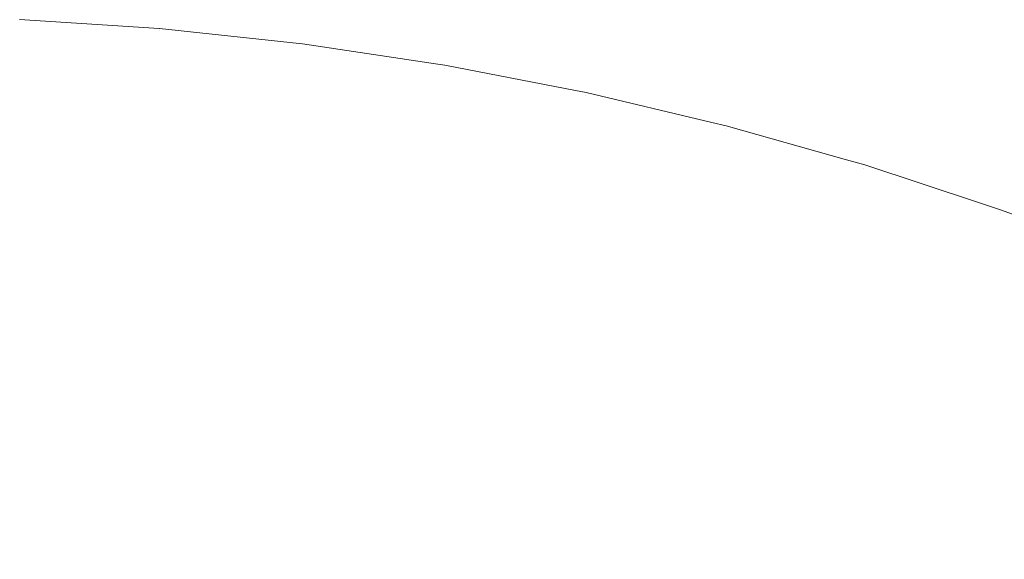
# Model space of a CAD drawing. Header units: centimetres. Extents: x -25.9 to 27.4, y -28.2 to -26.4.
# Tile 197 of 199: x 27.2758 to 27.3048, y -26.376 to -26.3601. Entities that reach past the tile are written whole.
import ezdxf

# ---------------------------------------------------------------- set-up
doc = ezdxf.new("R2010")
doc.units = ezdxf.units.CM
doc.header["$LTSCALE"] = 2.54
doc.layers.add('Lucido design-1', color=7, linetype='Continuous')

# ---------------------------------------------------------------- blocks, each defined once
blk = doc.blocks.new('Gruppo-4-1')
at = {"color": 7, "linetype": 'Continuous', "lineweight": 9}
for points, invisible_edges in [([(27.275672, -26.360351, 540.427254), (27.279897, -26.36062, 540.427254), (27.279915, -26.360407, 540.423108), (27.275681, -26.360137, 540.423108)], 15), ([(27.275798, -26.360097, 539.820033), (27.279919, -26.36036, 539.820033), (27.279911, -26.360455, 539.815674), (27.275679, -26.360185, 539.815674)], 14), ([(27.275681, -26.360137, 540.423108), (27.279915, -26.360407, 540.423108), (27.279919, -26.36036, 540.420033), (27.275798, -26.360097, 540.420033)], 11), ([(27.279919, -26.36036, 539.820033), (27.275798, -26.360097, 539.820033), (27.275798, -26.360097, 540.420033), (27.279919, -26.36036, 540.420033)], 10), ([(27.275667, -26.360451, 539.811541), (27.279889, -26.36072, 539.811541), (27.279852, -26.361155, 539.807427), (27.275649, -26.360887, 539.807427)], 15), ([(27.275655, -26.360737, 540.43139), (27.279864, -26.361005, 540.43139), (27.279897, -26.36062, 540.427254), (27.275672, -26.360351, 540.427254)], 15), ([(27.275679, -26.360185, 539.815674), (27.279911, -26.360455, 539.815674), (27.279889, -26.36072, 539.811541), (27.275667, -26.360451, 539.811541)], 15), ([(27.279911, -26.360455, 539.815674), (27.284128, -26.360904, 539.815674), (27.284094, -26.361168, 539.811541), (27.279889, -26.36072, 539.811541)], 15), ([(27.279897, -26.36062, 540.427254), (27.284107, -26.361069, 540.427254), (27.284134, -26.360857, 540.423108), (27.279915, -26.360407, 540.423108)], 15), ([(27.284128, -26.360904, 539.815674), (27.279911, -26.360455, 539.815674), (27.279919, -26.36036, 539.820033), (27.279931, -26.360362, 539.820033)], 11), ([(27.279931, -26.360362, 540.420033), (27.279919, -26.36036, 540.420033), (27.279915, -26.360407, 540.423108)], 10), ([(27.279915, -26.360407, 540.423108), (27.284134, -26.360857, 540.423108), (27.284045, -26.3608, 540.420033), (27.279931, -26.360362, 540.420033)], 11), ([(27.279919, -26.36036, 540.420033), (27.279931, -26.360362, 540.420033), (27.279931, -26.360362, 539.820033), (27.279919, -26.36036, 539.820033)], 10), ([(27.279931, -26.360362, 539.820033), (27.279931, -26.360362, 540.420033), (27.284045, -26.3608, 540.420033), (27.284045, -26.3608, 539.820033)], 5), ([(27.279931, -26.360362, 539.820033), (27.284045, -26.3608, 539.820033), (27.28414, -26.36081, 539.820033), (27.284128, -26.360904, 539.815674)], 12), ([(27.275632, -26.361294, 540.435511), (27.279817, -26.361561, 540.435511), (27.279864, -26.361005, 540.43139), (27.275655, -26.360737, 540.43139)], 15), ([(27.279889, -26.36072, 539.811541), (27.284094, -26.361168, 539.811541), (27.284039, -26.361601, 539.807427), (27.279852, -26.361155, 539.807427)], 15), ([(27.279864, -26.361005, 540.43139), (27.284058, -26.361452, 540.43139), (27.284107, -26.361069, 540.427254), (27.279897, -26.36062, 540.427254)], 15), ([(27.275649, -26.360887, 539.807427), (27.279852, -26.361155, 539.807427), (27.2798, -26.361759, 539.803337), (27.275623, -26.361492, 539.803337)], 15), ([(27.279817, -26.361561, 540.435511), (27.283987, -26.362005, 540.435511), (27.284058, -26.361452, 540.43139), (27.279864, -26.361005, 540.43139)], 15), ([(27.284134, -26.360857, 540.423108), (27.28414, -26.36081, 540.420033), (27.284045, -26.3608, 540.420033)], 9), ([(27.28414, -26.36081, 539.820033), (27.284045, -26.3608, 539.820033), (27.284045, -26.3608, 540.420033), (27.28414, -26.36081, 540.420033)], 10), ([(27.284128, -26.360904, 539.815674), (27.288323, -26.361532, 539.815674), (27.288278, -26.361794, 539.811541), (27.284094, -26.361168, 539.811541)], 15), ([(27.284107, -26.361069, 540.427254), (27.288295, -26.361696, 540.427254), (27.288331, -26.361485, 540.423108), (27.284134, -26.360857, 540.423108)], 15), ([(27.288323, -26.361532, 539.815674), (27.284128, -26.360904, 539.815674), (27.28414, -26.36081, 539.820033), (27.288134, -26.361408, 539.820033)], 11), ([(27.288134, -26.361408, 540.420033), (27.28414, -26.36081, 540.420033), (27.284134, -26.360857, 540.423108), (27.288331, -26.361485, 540.423108)], 14), ([(27.28414, -26.36081, 540.420033), (27.288134, -26.361408, 540.420033), (27.288134, -26.361408, 539.820033), (27.28414, -26.36081, 539.820033)], 10), ([(27.275601, -26.362023, 540.439608), (27.279755, -26.362288, 540.439608), (27.279817, -26.361561, 540.435511), (27.275632, -26.361294, 540.435511)], 15), ([(27.279852, -26.361155, 539.807427), (27.284039, -26.361601, 539.807427), (27.283962, -26.362202, 539.803337), (27.2798, -26.361759, 539.803337)], 15), ([(27.284094, -26.361168, 539.811541), (27.288278, -26.361794, 539.811541), (27.288204, -26.362225, 539.807427), (27.284039, -26.361601, 539.807427)], 15), ([(27.284058, -26.361452, 540.43139), (27.288229, -26.362076, 540.43139), (27.288295, -26.361696, 540.427254), (27.284107, -26.361069, 540.427254)], 15), ([(27.275623, -26.361492, 539.803337), (27.2798, -26.361759, 539.803337), (27.279735, -26.36253, 539.79928), (27.27559, -26.362265, 539.79928)], 15), ([(27.279755, -26.362288, 540.439608), (27.283895, -26.362729, 540.439608), (27.283987, -26.362005, 540.435511), (27.279817, -26.361561, 540.435511)], 15), ([(27.284039, -26.361601, 539.807427), (27.288204, -26.362225, 539.807427), (27.288101, -26.362822, 539.803337), (27.283962, -26.362202, 539.803337)], 15), ([(27.283987, -26.362005, 540.435511), (27.288135, -26.362626, 540.435511), (27.288229, -26.362076, 540.43139), (27.284058, -26.361452, 540.43139)], 15), ([(27.288331, -26.361485, 540.423108), (27.288339, -26.361438, 540.420033), (27.288134, -26.361408, 540.420033)], 9), ([(27.288339, -26.361438, 539.820033), (27.288134, -26.361408, 539.820033), (27.288134, -26.361408, 540.420033), (27.288339, -26.361438, 540.420033)], 10), ([(27.288134, -26.361408, 539.820033), (27.288339, -26.361438, 539.820033), (27.288323, -26.361532, 539.815674)], 10), ([(27.288323, -26.361532, 539.815674), (27.292486, -26.362337, 539.815674), (27.29243, -26.362598, 539.811541), (27.288278, -26.361794, 539.811541)], 15), ([(27.288295, -26.361696, 540.427254), (27.292452, -26.3625, 540.427254), (27.292497, -26.362291, 540.423108), (27.288331, -26.361485, 540.423108)], 15), ([(27.292486, -26.362337, 539.815674), (27.288323, -26.361532, 539.815674), (27.288339, -26.361438, 539.820033), (27.292191, -26.362183, 539.820033)], 11), ([(27.292191, -26.362183, 540.420033), (27.288339, -26.361438, 540.420033), (27.288331, -26.361485, 540.423108), (27.292497, -26.362291, 540.423108)], 14), ([(27.288339, -26.361438, 540.420033), (27.292191, -26.362183, 540.420033), (27.292191, -26.362183, 539.820033), (27.288339, -26.361438, 539.820033)], 10), ([(27.2798, -26.361759, 539.803337), (27.283962, -26.362202, 539.803337), (27.283864, -26.36297, 539.79928), (27.279735, -26.36253, 539.79928)], 15), ([(27.288278, -26.361794, 539.811541), (27.29243, -26.362598, 539.811541), (27.292338, -26.363024, 539.807427), (27.288204, -26.362225, 539.807427)], 15), ([(27.288229, -26.362076, 540.43139), (27.29237, -26.362877, 540.43139), (27.292452, -26.3625, 540.427254), (27.288295, -26.361696, 540.427254)], 15), ([(27.275562, -26.362922, 540.443675), (27.279679, -26.363185, 540.443675), (27.279755, -26.362288, 540.439608), (27.275601, -26.362023, 540.439608)], 15), ([(27.283895, -26.362729, 540.439608), (27.288012, -26.363345, 540.439608), (27.288135, -26.362626, 540.435511), (27.283987, -26.362005, 540.435511)], 15), ([(27.288135, -26.362626, 540.435511), (27.292253, -26.363422, 540.435511), (27.29237, -26.362877, 540.43139), (27.288229, -26.362076, 540.43139)], 15), ([(27.292497, -26.362291, 540.423108), (27.292507, -26.362244, 540.420033), (27.292191, -26.362183, 540.420033)], 9), ([(27.292507, -26.362244, 539.820033), (27.292191, -26.362183, 539.820033), (27.292191, -26.362183, 540.420033), (27.292507, -26.362244, 540.420033)], 10), ([(27.292191, -26.362183, 539.820033), (27.292507, -26.362244, 539.820033), (27.292486, -26.362337, 539.815674)], 10), ([(27.27559, -26.362265, 539.79928), (27.279735, -26.36253, 539.79928), (27.279655, -26.363466, 539.795262), (27.27555, -26.363204, 539.795262)], 15), ([(27.279679, -26.363185, 540.443675), (27.28378, -26.363622, 540.443675), (27.283895, -26.362729, 540.439608), (27.279755, -26.362288, 540.439608)], 15), ([(27.283962, -26.362202, 539.803337), (27.288101, -26.362822, 539.803337), (27.287971, -26.363584, 539.79928), (27.283864, -26.36297, 539.79928)], 15), ([(27.288204, -26.362225, 539.807427), (27.292338, -26.363024, 539.807427), (27.292211, -26.363617, 539.803337), (27.288101, -26.362822, 539.803337)], 15), ([(27.292486, -26.362337, 539.815674), (27.296612, -26.363319, 539.815674), (27.296545, -26.363576, 539.811541), (27.29243, -26.362598, 539.811541)], 15), ([(27.292452, -26.3625, 540.427254), (27.296571, -26.363479, 540.427254), (27.296624, -26.363272, 540.423108), (27.292497, -26.362291, 540.423108)], 15), ([(27.296612, -26.363319, 539.815674), (27.292486, -26.362337, 539.815674), (27.292507, -26.362244, 539.820033), (27.296208, -26.363125, 539.820033)], 11), ([(27.296208, -26.363125, 540.420033), (27.292507, -26.362244, 540.420033), (27.292497, -26.362291, 540.423108), (27.296624, -26.363272, 540.423108)], 14), ([(27.292507, -26.362244, 540.420033), (27.296208, -26.363125, 540.420033), (27.296208, -26.363125, 539.820033), (27.292507, -26.362244, 539.820033)], 10), ([(27.279735, -26.36253, 539.79928), (27.283864, -26.36297, 539.79928), (27.283744, -26.363901, 539.795262), (27.279655, -26.363466, 539.795262)], 15), ([(27.28378, -26.363622, 540.443675), (27.28786, -26.364233, 540.443675), (27.288012, -26.363345, 540.439608), (27.283895, -26.362729, 540.439608)], 15), ([(27.288012, -26.363345, 540.439608), (27.292099, -26.364136, 540.439608), (27.292253, -26.363422, 540.435511), (27.288135, -26.362626, 540.435511)], 15), ([(27.29243, -26.362598, 539.811541), (27.296545, -26.363576, 539.811541), (27.296435, -26.363999, 539.807427), (27.292338, -26.363024, 539.807427)], 15), ([(27.29237, -26.362877, 540.43139), (27.296473, -26.363853, 540.43139), (27.296571, -26.363479, 540.427254), (27.292452, -26.3625, 540.427254)], 15), ([(27.275517, -26.363991, 540.447705), (27.279588, -26.364251, 540.447705), (27.279679, -26.363185, 540.443675), (27.275562, -26.362922, 540.443675)], 15), ([(27.283864, -26.36297, 539.79928), (27.287971, -26.363584, 539.79928), (27.287812, -26.36451, 539.795262), (27.283744, -26.363901, 539.795262)], 15), ([(27.288101, -26.362822, 539.803337), (27.292211, -26.363617, 539.803337), (27.292048, -26.364373, 539.79928), (27.287971, -26.363584, 539.79928)], 15), ([(27.292338, -26.363024, 539.807427), (27.296435, -26.363999, 539.807427), (27.296283, -26.364585, 539.803337), (27.292211, -26.363617, 539.803337)], 15), ([(27.292253, -26.363422, 540.435511), (27.296333, -26.364393, 540.435511), (27.296473, -26.363853, 540.43139), (27.29237, -26.362877, 540.43139)], 15), ([(27.27555, -26.363204, 539.795262), (27.279655, -26.363466, 539.795262), (27.279561, -26.364565, 539.791289), (27.275504, -26.364307, 539.791289)], 15), ([(27.279588, -26.364251, 540.447705), (27.283644, -26.364683, 540.447705), (27.28378, -26.363622, 540.443675), (27.279679, -26.363185, 540.443675)], 15), ([(27.28786, -26.364233, 540.443675), (27.291909, -26.365016, 540.443675), (27.292099, -26.364136, 540.439608), (27.288012, -26.363345, 540.439608)], 15), ([(27.296624, -26.363272, 540.423108), (27.296636, -26.363227, 540.420033), (27.296208, -26.363125, 540.420033)], 9), ([(27.296636, -26.363227, 539.820033), (27.296208, -26.363125, 539.820033), (27.296208, -26.363125, 540.420033), (27.296636, -26.363227, 540.420033)], 10), ([(27.296208, -26.363125, 539.820033), (27.296636, -26.363227, 539.820033), (27.296612, -26.363319, 539.815674)], 10), ([(27.296612, -26.363319, 539.815674), (27.300693, -26.364474, 539.815674), (27.300615, -26.364729, 539.811541), (27.296545, -26.363576, 539.811541)], 15), ([(27.296571, -26.363479, 540.427254), (27.300644, -26.364633, 540.427254), (27.300707, -26.364429, 540.423108), (27.296624, -26.363272, 540.423108)], 15), ([(27.300693, -26.364474, 539.815674), (27.296612, -26.363319, 539.815674), (27.296636, -26.363227, 539.820033), (27.30018, -26.36423, 539.820033)], 11), ([(27.30018, -26.36423, 540.420033), (27.296636, -26.363227, 540.420033), (27.296624, -26.363272, 540.423108), (27.300707, -26.364429, 540.423108)], 14), ([(27.296636, -26.363227, 540.420033), (27.30018, -26.36423, 540.420033), (27.30018, -26.36423, 539.820033), (27.296636, -26.363227, 539.820033)], 10), ([(27.279655, -26.363466, 539.795262), (27.283744, -26.363901, 539.795262), (27.283604, -26.364996, 539.791289), (27.279561, -26.364565, 539.791289)], 15), ([(27.283644, -26.364683, 540.447705), (27.287679, -26.365287, 540.447705), (27.28786, -26.364233, 540.443675), (27.28378, -26.363622, 540.443675)], 15), ([(27.287971, -26.363584, 539.79928), (27.292048, -26.364373, 539.79928), (27.29185, -26.365291, 539.795262), (27.287812, -26.36451, 539.795262)], 15), ([(27.292211, -26.363617, 539.803337), (27.296283, -26.364585, 539.803337), (27.296088, -26.365334, 539.79928), (27.292048, -26.364373, 539.79928)], 15), ([(27.292099, -26.364136, 540.439608), (27.296149, -26.365099, 540.439608), (27.296333, -26.364393, 540.435511), (27.292253, -26.363422, 540.435511)], 15), ([(27.296545, -26.363576, 539.811541), (27.300615, -26.364729, 539.811541), (27.300487, -26.365146, 539.807427), (27.296435, -26.363999, 539.807427)], 15), ([(27.296473, -26.363853, 540.43139), (27.300531, -26.365002, 540.43139), (27.300644, -26.364633, 540.427254), (27.296571, -26.363479, 540.427254)], 15), ([(27.283744, -26.363901, 539.795262), (27.287812, -26.36451, 539.795262), (27.287625, -26.365598, 539.791289), (27.283604, -26.364996, 539.791289)], 15), ([(27.296333, -26.364393, 540.435511), (27.300368, -26.365536, 540.435511), (27.300531, -26.365002, 540.43139), (27.296473, -26.363853, 540.43139)], 15), ([(27.275464, -26.365228, 540.45169), (27.279483, -26.365485, 540.45169), (27.279588, -26.364251, 540.447705), (27.275517, -26.363991, 540.447705)], 15), ([(27.291909, -26.365016, 540.443675), (27.295922, -26.36597, 540.443675), (27.296149, -26.365099, 540.439608), (27.292099, -26.364136, 540.439608)], 15), ([(27.296435, -26.363999, 539.807427), (27.300487, -26.365146, 539.807427), (27.30031, -26.365725, 539.803337), (27.296283, -26.364585, 539.803337)], 15), ([(27.275504, -26.364307, 539.791289), (27.279561, -26.364565, 539.791289), (27.279454, -26.365826, 539.787368), (27.27545, -26.365571, 539.787368)], 15), ([(27.279483, -26.365485, 540.45169), (27.283487, -26.365911, 540.45169), (27.283644, -26.364683, 540.447705), (27.279588, -26.364251, 540.447705)], 15), ([(27.287812, -26.36451, 539.795262), (27.29185, -26.365291, 539.795262), (27.291617, -26.36637, 539.791289), (27.287625, -26.365598, 539.791289)], 15), ([(27.287679, -26.365287, 540.447705), (27.291684, -26.366062, 540.447705), (27.291909, -26.365016, 540.443675), (27.28786, -26.364233, 540.443675)], 15), ([(27.292048, -26.364373, 539.79928), (27.296088, -26.365334, 539.79928), (27.295851, -26.366243, 539.795262), (27.29185, -26.365291, 539.795262)], 15), ([(27.296149, -26.365099, 540.439608), (27.300154, -26.366233, 540.439608), (27.300368, -26.365536, 540.435511), (27.296333, -26.364393, 540.435511)], 15), ([(27.300707, -26.364429, 540.423108), (27.300721, -26.364383, 540.420033), (27.30018, -26.36423, 540.420033)], 9), ([(27.300721, -26.364383, 539.820033), (27.30018, -26.36423, 539.820033), (27.30018, -26.36423, 540.420033), (27.300721, -26.364383, 540.420033)], 10), ([(27.30018, -26.36423, 539.820033), (27.300721, -26.364383, 539.820033), (27.300693, -26.364474, 539.815674)], 10), ([(27.300693, -26.364474, 539.815674), (27.304721, -26.365802, 539.815674), (27.304632, -26.366053, 539.811541), (27.300615, -26.364729, 539.811541)], 15), ([(27.300644, -26.364633, 540.427254), (27.304666, -26.365958, 540.427254), (27.304737, -26.365757, 540.423108), (27.300707, -26.364429, 540.423108)], 15), ([(27.304721, -26.365802, 539.815674), (27.300693, -26.364474, 539.815674), (27.300721, -26.364383, 539.820033), (27.3041, -26.365497, 539.820033)], 11), ([(27.3041, -26.365497, 540.420033), (27.300721, -26.364383, 540.420033), (27.300707, -26.364429, 540.423108), (27.304737, -26.365757, 540.423108)], 14), ([(27.300721, -26.364383, 540.420033), (27.3041, -26.365497, 540.420033), (27.3041, -26.365497, 539.820033), (27.300721, -26.364383, 539.820033)], 10), ([(27.279561, -26.364565, 539.791289), (27.283604, -26.364996, 539.791289), (27.283444, -26.366251, 539.787368), (27.279454, -26.365826, 539.787368)], 15), ([(27.283487, -26.365911, 540.45169), (27.287469, -26.366507, 540.45169), (27.287679, -26.365287, 540.447705), (27.283644, -26.364683, 540.447705)], 15), ([(27.296283, -26.364585, 539.803337), (27.30031, -26.365725, 539.803337), (27.300083, -26.366465, 539.79928), (27.296088, -26.365334, 539.79928)], 15), ([(27.300615, -26.364729, 539.811541), (27.304632, -26.366053, 539.811541), (27.304487, -26.366465, 539.807427), (27.300487, -26.365146, 539.807427)], 15), ([(27.300531, -26.365002, 540.43139), (27.304537, -26.366322, 540.43139), (27.304666, -26.365958, 540.427254), (27.300644, -26.364633, 540.427254)], 15), ([(27.283604, -26.364996, 539.791289), (27.287625, -26.365598, 539.791289), (27.287412, -26.366845, 539.787368), (27.283444, -26.366251, 539.787368)], 15), ([(27.291684, -26.366062, 540.447705), (27.295652, -26.367006, 540.447705), (27.295922, -26.36597, 540.443675), (27.291909, -26.365016, 540.443675)], 15), ([(27.295922, -26.36597, 540.443675), (27.299891, -26.367094, 540.443675), (27.300154, -26.366233, 540.439608), (27.296149, -26.365099, 540.439608)], 15), ([(27.300368, -26.365536, 540.435511), (27.304351, -26.366848, 540.435511), (27.304537, -26.366322, 540.43139), (27.300531, -26.365002, 540.43139)], 15), ([(27.275405, -26.366632, 540.455624), (27.279364, -26.366884, 540.455624), (27.279483, -26.365485, 540.45169), (27.275464, -26.365228, 540.45169)], 15), ([(27.287469, -26.366507, 540.45169), (27.291423, -26.367272, 540.45169), (27.291684, -26.366062, 540.447705), (27.287679, -26.365287, 540.447705)], 15), ([(27.29185, -26.365291, 539.795262), (27.295851, -26.366243, 539.795262), (27.295573, -26.367311, 539.791289), (27.291617, -26.36637, 539.791289)], 15), ([(27.296088, -26.365334, 539.79928), (27.300083, -26.366465, 539.79928), (27.299808, -26.367363, 539.795262), (27.295851, -26.366243, 539.795262)], 15), ([(27.300487, -26.365146, 539.807427), (27.304487, -26.366465, 539.807427), (27.304285, -26.367036, 539.803337), (27.30031, -26.365725, 539.803337)], 15), ([(27.27545, -26.365571, 539.787368), (27.279454, -26.365826, 539.787368), (27.279333, -26.367245, 539.783506), (27.275389, -26.366994, 539.783506)], 15), ([(27.279364, -26.366884, 540.455624), (27.283309, -26.367305, 540.455624), (27.283487, -26.365911, 540.45169), (27.279483, -26.365485, 540.45169)], 15), ([(27.287625, -26.365598, 539.791289), (27.291617, -26.36637, 539.791289), (27.291351, -26.367607, 539.787368), (27.287412, -26.366845, 539.787368)], 15), ([(27.300154, -26.366233, 540.439608), (27.304108, -26.367536, 540.439608), (27.304351, -26.366848, 540.435511), (27.300368, -26.365536, 540.435511)], 15), ([(27.304737, -26.365757, 540.423108), (27.304753, -26.365712, 540.420033), (27.3041, -26.365497, 540.420033)], 9), ([(27.304753, -26.365712, 539.820033), (27.3041, -26.365497, 539.820033), (27.3041, -26.365497, 540.420033), (27.304753, -26.365712, 540.420033)], 10), ([(27.3041, -26.365497, 539.820033), (27.304753, -26.365712, 539.820033), (27.304721, -26.365802, 539.815674)], 10), ([(27.279454, -26.365826, 539.787368), (27.283444, -26.366251, 539.787368), (27.283263, -26.367664, 539.783506), (27.279333, -26.367245, 539.783506)], 15), ([(27.283309, -26.367305, 540.455624), (27.287232, -26.367892, 540.455624), (27.287469, -26.366507, 540.45169), (27.283487, -26.365911, 540.45169)], 15), ([(27.295652, -26.367006, 540.447705), (27.299577, -26.368117, 540.447705), (27.299891, -26.367094, 540.443675), (27.295922, -26.36597, 540.443675)], 15), ([(27.30031, -26.365725, 539.803337), (27.304285, -26.367036, 539.803337), (27.304027, -26.367765, 539.79928), (27.300083, -26.366465, 539.79928)], 15), ([(27.304537, -26.366322, 540.43139), (27.308483, -26.367811, 540.43139), (27.308627, -26.367453, 540.427254), (27.304666, -26.365958, 540.427254)], 15), ([(27.304721, -26.365802, 539.815674), (27.308689, -26.367299, 539.815674), (27.30859, -26.367546, 539.811541), (27.304632, -26.366053, 539.811541)], 15), ([(27.304666, -26.365958, 540.427254), (27.308627, -26.367453, 540.427254), (27.308707, -26.367255, 540.423108), (27.304737, -26.365757, 540.423108)], 15), ([(27.308689, -26.367299, 539.815674), (27.304721, -26.365802, 539.815674), (27.304753, -26.365712, 539.820033), (27.307961, -26.366923, 539.820033)], 11), ([(27.307961, -26.366923, 540.420033), (27.304753, -26.365712, 540.420033), (27.304737, -26.365757, 540.423108), (27.308707, -26.367255, 540.423108)], 14), ([(27.304753, -26.365712, 540.420033), (27.307961, -26.366923, 540.420033), (27.307961, -26.366923, 539.820033), (27.304753, -26.365712, 539.820033)], 10), ([(27.283444, -26.366251, 539.787368), (27.287412, -26.366845, 539.787368), (27.287171, -26.368249, 539.783506), (27.283263, -26.367664, 539.783506)], 15), ([(27.291423, -26.367272, 540.45169), (27.29534, -26.368204, 540.45169), (27.295652, -26.367006, 540.447705), (27.291684, -26.366062, 540.447705)], 15), ([(27.295851, -26.366243, 539.795262), (27.299808, -26.367363, 539.795262), (27.299485, -26.368419, 539.791289), (27.295573, -26.367311, 539.791289)], 15), ([(27.299891, -26.367094, 540.443675), (27.303808, -26.368385, 540.443675), (27.304108, -26.367536, 540.439608), (27.300154, -26.366233, 540.439608)], 15), ([(27.304632, -26.366053, 539.811541), (27.30859, -26.367546, 539.811541), (27.308427, -26.367951, 539.807427), (27.304487, -26.366465, 539.807427)], 15), ([(27.287232, -26.367892, 540.455624), (27.291127, -26.368645, 540.455624), (27.291423, -26.367272, 540.45169), (27.287469, -26.366507, 540.45169)], 15), ([(27.291617, -26.36637, 539.791289), (27.295573, -26.367311, 539.791289), (27.295254, -26.368535, 539.787368), (27.291351, -26.367607, 539.787368)], 15), ([(27.300083, -26.366465, 539.79928), (27.304027, -26.367765, 539.79928), (27.303714, -26.368651, 539.795262), (27.299808, -26.367363, 539.795262)], 15), ([(27.304487, -26.366465, 539.807427), (27.308427, -26.367951, 539.807427), (27.308201, -26.368514, 539.803337), (27.304285, -26.367036, 539.803337)], 15), ([(27.304351, -26.366848, 540.435511), (27.308275, -26.368329, 540.435511), (27.308483, -26.367811, 540.43139), (27.304537, -26.366322, 540.43139)], 15), ([(27.275338, -26.3682, 540.459498), (27.279231, -26.368448, 540.459498), (27.279364, -26.366884, 540.455624), (27.275405, -26.366632, 540.455624)], 15), ([(27.275389, -26.366994, 539.783506), (27.279333, -26.367245, 539.783506), (27.279199, -26.36882, 539.77971), (27.275322, -26.368573, 539.77971)], 15), ([(27.279231, -26.368448, 540.459498), (27.283109, -26.368861, 540.459498), (27.283309, -26.367305, 540.455624), (27.279364, -26.366884, 540.455624)], 15), ([(27.287412, -26.366845, 539.787368), (27.291351, -26.367607, 539.787368), (27.291051, -26.368999, 539.783506), (27.287171, -26.368249, 539.783506)], 15), ([(27.29534, -26.368204, 540.45169), (27.299215, -26.369301, 540.45169), (27.299577, -26.368117, 540.447705), (27.295652, -26.367006, 540.447705)], 15), ([(27.299577, -26.368117, 540.447705), (27.303452, -26.369394, 540.447705), (27.303808, -26.368385, 540.443675), (27.299891, -26.367094, 540.443675)], 15), ([(27.304285, -26.367036, 539.803337), (27.308201, -26.368514, 539.803337), (27.307912, -26.369231, 539.79928), (27.304027, -26.367765, 539.79928)], 15), ([(27.304108, -26.367536, 540.439608), (27.308003, -26.369006, 540.439608), (27.308275, -26.368329, 540.435511), (27.304351, -26.366848, 540.435511)], 15), ([(27.279333, -26.367245, 539.783506), (27.283263, -26.367664, 539.783506), (27.283062, -26.369232, 539.77971), (27.279199, -26.36882, 539.77971)], 15), ([(27.283109, -26.368861, 540.459498), (27.286967, -26.369439, 540.459498), (27.287232, -26.367892, 540.455624), (27.283309, -26.367305, 540.455624)], 15), ([(27.291127, -26.368645, 540.455624), (27.294987, -26.369563, 540.455624), (27.29534, -26.368204, 540.45169), (27.291423, -26.367272, 540.45169)], 15), ([(27.295573, -26.367311, 539.791289), (27.299485, -26.368419, 539.791289), (27.299115, -26.369628, 539.787368), (27.295254, -26.368535, 539.787368)], 15), ([(27.299808, -26.367363, 539.795262), (27.303714, -26.368651, 539.795262), (27.303347, -26.369691, 539.791289), (27.299485, -26.368419, 539.791289)], 15), ([(27.283263, -26.367664, 539.783506), (27.287171, -26.368249, 539.783506), (27.286904, -26.369807, 539.77971), (27.283062, -26.369232, 539.77971)], 15), ([(27.291351, -26.367607, 539.787368), (27.295254, -26.368535, 539.787368), (27.294895, -26.369914, 539.783506), (27.291051, -26.368999, 539.783506)], 15), ([(27.303808, -26.368385, 540.443675), (27.307667, -26.369842, 540.443675), (27.308003, -26.369006, 540.439608), (27.304108, -26.367536, 540.439608)], 15), ([(27.286967, -26.369439, 540.459498), (27.290796, -26.370179, 540.459498), (27.291127, -26.368645, 540.455624), (27.287232, -26.367892, 540.455624)], 15), ([(27.304027, -26.367765, 539.79928), (27.307912, -26.369231, 539.79928), (27.307562, -26.370103, 539.795262), (27.303714, -26.368651, 539.795262)], 15), ([(27.275265, -26.36993, 540.463308), (27.279084, -26.370173, 540.463308), (27.279231, -26.368448, 540.459498), (27.275338, -26.3682, 540.459498)], 15), ([(27.287171, -26.368249, 539.783506), (27.291051, -26.368999, 539.783506), (27.290718, -26.370544, 539.77971), (27.286904, -26.369807, 539.77971)], 15), ([(27.294987, -26.369563, 540.455624), (27.298804, -26.370644, 540.455624), (27.299215, -26.369301, 540.45169), (27.29534, -26.368204, 540.45169)], 15), ([(27.299215, -26.369301, 540.45169), (27.303039, -26.370561, 540.45169), (27.303452, -26.369394, 540.447705), (27.299577, -26.368117, 540.447705)], 15), ([(27.275322, -26.368573, 539.77971), (27.279199, -26.36882, 539.77971), (27.279052, -26.370548, 539.775984), (27.275249, -26.370305, 539.775984)], 15), ([(27.279084, -26.370173, 540.463308), (27.282889, -26.370579, 540.463308), (27.283109, -26.368861, 540.459498), (27.279231, -26.368448, 540.459498)], 15), ([(27.295254, -26.368535, 539.787368), (27.299115, -26.369628, 539.787368), (27.298697, -26.37099, 539.783506), (27.294895, -26.369914, 539.783506)], 15), ([(27.299485, -26.368419, 539.791289), (27.303347, -26.369691, 539.791289), (27.302925, -26.370884, 539.787368), (27.299115, -26.369628, 539.787368)], 15), ([(27.303452, -26.369394, 540.447705), (27.307268, -26.370834, 540.447705), (27.307667, -26.369842, 540.443675), (27.303808, -26.368385, 540.443675)], 15), ([(27.279199, -26.36882, 539.77971), (27.283062, -26.369232, 539.77971), (27.282842, -26.370951, 539.775984), (27.279052, -26.370548, 539.775984)], 15), ([(27.282889, -26.370579, 540.463308), (27.286674, -26.371145, 540.463308), (27.286967, -26.369439, 540.459498), (27.283109, -26.368861, 540.459498)], 15), ([(27.290796, -26.370179, 540.459498), (27.294591, -26.371082, 540.459498), (27.294987, -26.369563, 540.455624), (27.291127, -26.368645, 540.455624)], 15), ([(27.303714, -26.368651, 539.795262), (27.307562, -26.370103, 539.795262), (27.307151, -26.371127, 539.791289), (27.303347, -26.369691, 539.791289)], 15), ([(27.291051, -26.368999, 539.783506), (27.294895, -26.369914, 539.783506), (27.294497, -26.371443, 539.77971), (27.290718, -26.370544, 539.77971)], 15), ([(27.283062, -26.369232, 539.77971), (27.286904, -26.369807, 539.77971), (27.286611, -26.371516, 539.775984), (27.282842, -26.370951, 539.775984)], 15), ([(27.286674, -26.371145, 540.463308), (27.290432, -26.371872, 540.463308), (27.290796, -26.370179, 540.459498), (27.286967, -26.369439, 540.459498)], 15), ([(27.298804, -26.370644, 540.455624), (27.302571, -26.371886, 540.455624), (27.303039, -26.370561, 540.45169), (27.299215, -26.369301, 540.45169)], 15), ([(27.303039, -26.370561, 540.45169), (27.306807, -26.371983, 540.45169), (27.307268, -26.370834, 540.447705), (27.303452, -26.369394, 540.447705)], 15), ([(27.294591, -26.371082, 540.459498), (27.298344, -26.372144, 540.459498), (27.298804, -26.370644, 540.455624), (27.294987, -26.369563, 540.455624)], 15), ([(27.299115, -26.369628, 539.787368), (27.302925, -26.370884, 539.787368), (27.302451, -26.372227, 539.783506), (27.298697, -26.37099, 539.783506)], 15), ([(27.303347, -26.369691, 539.791289), (27.307151, -26.371127, 539.791289), (27.306679, -26.372301, 539.787368), (27.302925, -26.370884, 539.787368)], 15), ([(27.275184, -26.371819, 540.467045), (27.278924, -26.372057, 540.467045), (27.279084, -26.370173, 540.463308), (27.275265, -26.36993, 540.463308)], 15), ([(27.286904, -26.369807, 539.77971), (27.290718, -26.370544, 539.77971), (27.290352, -26.372239, 539.775984), (27.286611, -26.371516, 539.775984)], 15), ([(27.294895, -26.369914, 539.783506), (27.298697, -26.37099, 539.783506), (27.298235, -26.372502, 539.77971), (27.294497, -26.371443, 539.77971)], 15), ([(27.275249, -26.370305, 539.775984), (27.279052, -26.370548, 539.775984), (27.278892, -26.372425, 539.772337), (27.275169, -26.372187, 539.772337)], 15), ([(27.278924, -26.372057, 540.467045), (27.282649, -26.372454, 540.467045), (27.282889, -26.370579, 540.463308), (27.279084, -26.370173, 540.463308)], 15), ([(27.290432, -26.371872, 540.463308), (27.294155, -26.372757, 540.463308), (27.294591, -26.371082, 540.459498), (27.290796, -26.370179, 540.459498)], 15), ([(27.279052, -26.370548, 539.775984), (27.282842, -26.370951, 539.775984), (27.282602, -26.37282, 539.772337), (27.278892, -26.372425, 539.772337)], 15), ([(27.282649, -26.372454, 540.467045), (27.286355, -26.373009, 540.467045), (27.286674, -26.371145, 540.463308), (27.282889, -26.370579, 540.463308)], 15), ([(27.290718, -26.370544, 539.77971), (27.294497, -26.371443, 539.77971), (27.29406, -26.373121, 539.775984), (27.290352, -26.372239, 539.775984)], 15), ([(27.302571, -26.371886, 540.455624), (27.306283, -26.373287, 540.455624), (27.306807, -26.371983, 540.45169), (27.303039, -26.370561, 540.45169)], 15), ([(27.298344, -26.372144, 540.459498), (27.302049, -26.373365, 540.459498), (27.302571, -26.371886, 540.455624), (27.298804, -26.370644, 540.455624)], 15), ([(27.302925, -26.370884, 539.787368), (27.306679, -26.372301, 539.787368), (27.306148, -26.373623, 539.783506), (27.302451, -26.372227, 539.783506)], 15), ([(27.282842, -26.370951, 539.775984), (27.286611, -26.371516, 539.775984), (27.286292, -26.373372, 539.772337), (27.282602, -26.37282, 539.772337)], 15), ([(27.286355, -26.373009, 540.467045), (27.290033, -26.37372, 540.467045), (27.290432, -26.371872, 540.463308), (27.286674, -26.371145, 540.463308)], 15), ([(27.294155, -26.372757, 540.463308), (27.297837, -26.3738, 540.463308), (27.298344, -26.372144, 540.459498), (27.294591, -26.371082, 540.459498)], 15), ([(27.298697, -26.37099, 539.783506), (27.302451, -26.372227, 539.783506), (27.301924, -26.373718, 539.77971), (27.298235, -26.372502, 539.77971)], 15), ([(27.294497, -26.371443, 539.77971), (27.298235, -26.372502, 539.77971), (27.297727, -26.374159, 539.775984), (27.29406, -26.373121, 539.775984)], 15), ([(27.286611, -26.371516, 539.775984), (27.290352, -26.372239, 539.775984), (27.289956, -26.374081, 539.772337), (27.286292, -26.373372, 539.772337)], 15), ([(27.275098, -26.373865, 540.470703), (27.27875, -26.374098, 540.470703), (27.278924, -26.372057, 540.467045), (27.275184, -26.371819, 540.467045)], 15), ([(27.27875, -26.374098, 540.470703), (27.282389, -26.374486, 540.470703), (27.282649, -26.372454, 540.467045), (27.278924, -26.372057, 540.467045)], 15), ([(27.290033, -26.37372, 540.467045), (27.293678, -26.374587, 540.467045), (27.294155, -26.372757, 540.463308), (27.290432, -26.371872, 540.463308)], 15), ([(27.302049, -26.373365, 540.459498), (27.305698, -26.374743, 540.459498), (27.306283, -26.373287, 540.455624), (27.302571, -26.371886, 540.455624)], 15), ([(27.275169, -26.372187, 539.772337), (27.278892, -26.372425, 539.772337), (27.27872, -26.374447, 539.768772), (27.275083, -26.374215, 539.768772)], 15), ([(27.290352, -26.372239, 539.775984), (27.29406, -26.373121, 539.775984), (27.293585, -26.374944, 539.772337), (27.289956, -26.374081, 539.772337)], 15), ([(27.297837, -26.3738, 540.463308), (27.301472, -26.374998, 540.463308), (27.302049, -26.373365, 540.459498), (27.298344, -26.372144, 540.459498)], 15), ([(27.302451, -26.372227, 539.783506), (27.306148, -26.373623, 539.783506), (27.305559, -26.375089, 539.77971), (27.301924, -26.373718, 539.77971)], 15), ([(27.278892, -26.372425, 539.772337), (27.282602, -26.37282, 539.772337), (27.282345, -26.374833, 539.768772), (27.27872, -26.374447, 539.768772)], 15), ([(27.282389, -26.374486, 540.470703), (27.286009, -26.375028, 540.470703), (27.286355, -26.373009, 540.467045), (27.282649, -26.372454, 540.467045)], 15), ([(27.298235, -26.372502, 539.77971), (27.301924, -26.373718, 539.77971), (27.301346, -26.375352, 539.775984), (27.297727, -26.374159, 539.775984)], 15), ([(27.282602, -26.37282, 539.772337), (27.286292, -26.373372, 539.772337), (27.285949, -26.375373, 539.768772), (27.282345, -26.374833, 539.768772)], 15), ([(27.293678, -26.374587, 540.467045), (27.297283, -26.375608, 540.467045), (27.297837, -26.3738, 540.463308), (27.294155, -26.372757, 540.463308)], 15), ([(27.286009, -26.375028, 540.470703), (27.289602, -26.375723, 540.470703), (27.290033, -26.37372, 540.467045), (27.286355, -26.373009, 540.467045)], 15), ([(27.29406, -26.373121, 539.775984), (27.297727, -26.374159, 539.775984), (27.297175, -26.375961, 539.772337), (27.293585, -26.374944, 539.772337)], 15), ([(27.286292, -26.373372, 539.772337), (27.289956, -26.374081, 539.772337), (27.289528, -26.376065, 539.768772), (27.285949, -26.375373, 539.768772)], 15), ([(27.301472, -26.374998, 540.463308), (27.305052, -26.376349, 540.463308), (27.305698, -26.374743, 540.459498), (27.302049, -26.373365, 540.459498)], 15), ([(27.289602, -26.375723, 540.470703), (27.293162, -26.376569, 540.470703), (27.293678, -26.374587, 540.467045), (27.290033, -26.37372, 540.467045)], 15), ([(27.297283, -26.375608, 540.467045), (27.300842, -26.376781, 540.467045), (27.301472, -26.374998, 540.463308), (27.297837, -26.3738, 540.463308)], 15), ([(27.301924, -26.373718, 539.77971), (27.305559, -26.375089, 539.77971), (27.304912, -26.376698, 539.775984), (27.301346, -26.375352, 539.775984)], 15), ([(27.275004, -26.376065, 540.474275), (27.278563, -26.376292, 540.474275), (27.27875, -26.374098, 540.470703), (27.275098, -26.373865, 540.470703)], 15), ([(27.289956, -26.374081, 539.772337), (27.293585, -26.374944, 539.772337), (27.293074, -26.376908, 539.768772), (27.289528, -26.376065, 539.768772)], 15), ([(27.275083, -26.374215, 539.768772), (27.27872, -26.374447, 539.768772), (27.278536, -26.376612, 539.765297), (27.27499, -26.376386, 539.765297)], 15), ([(27.278563, -26.376292, 540.474275), (27.282109, -26.37667, 540.474275), (27.282389, -26.374486, 540.470703), (27.27875, -26.374098, 540.470703)], 15), ([(27.297727, -26.374159, 539.775984), (27.301346, -26.375352, 539.775984), (27.300719, -26.377129, 539.772337), (27.297175, -26.375961, 539.772337)], 15), ([(27.27872, -26.374447, 539.768772), (27.282345, -26.374833, 539.768772), (27.282069, -26.376988, 539.765297), (27.278536, -26.376612, 539.765297)], 15), ([(27.282109, -26.37667, 540.474275), (27.285636, -26.377198, 540.474275), (27.286009, -26.375028, 540.470703), (27.282389, -26.374486, 540.470703)], 15), ([(27.293162, -26.376569, 540.470703), (27.296684, -26.377566, 540.470703), (27.297283, -26.375608, 540.467045), (27.293678, -26.374587, 540.467045)], 15), ([(27.282345, -26.374833, 539.768772), (27.285949, -26.375373, 539.768772), (27.285582, -26.377514, 539.765297), (27.282069, -26.376988, 539.765297)], 15), ([(27.293585, -26.374944, 539.772337), (27.297175, -26.375961, 539.772337), (27.296581, -26.377901, 539.768772), (27.293074, -26.376908, 539.768772)], 15), ([(27.285636, -26.377198, 540.474275), (27.289138, -26.377875, 540.474275), (27.289602, -26.375723, 540.470703), (27.286009, -26.375028, 540.470703)], 15), ([(27.300842, -26.376781, 540.467045), (27.304347, -26.378104, 540.467045), (27.305052, -26.376349, 540.463308), (27.301472, -26.374998, 540.463308)], 15), ([(27.285949, -26.375373, 539.768772), (27.289528, -26.376065, 539.768772), (27.28907, -26.378189, 539.765297), (27.285582, -26.377514, 539.765297)], 15), ([(27.301346, -26.375352, 539.775984), (27.304912, -26.376698, 539.775984), (27.30421, -26.378446, 539.772337), (27.300719, -26.377129, 539.772337)], 15), ([(27.289138, -26.377875, 540.474275), (27.292607, -26.3787, 540.474275), (27.293162, -26.376569, 540.470703), (27.289602, -26.375723, 540.470703)], 15), ([(27.296684, -26.377566, 540.470703), (27.300159, -26.378712, 540.470703), (27.300842, -26.376781, 540.467045), (27.297283, -26.375608, 540.467045)], 15), ([(27.297175, -26.375961, 539.772337), (27.300719, -26.377129, 539.772337), (27.300043, -26.379043, 539.768772), (27.296581, -26.377901, 539.768772)], 15)]:
    blk.add_3dface(points, dxfattribs=dict(at, invisible_edges=invisible_edges))

msp = doc.modelspace()

# ---------------------------------------------------------------- block references
at = {"layer": 'Lucido design-1', "color": 7}
msp.add_blockref('Gruppo-4-1', (0, 0), dxfattribs=at)

doc.saveas('drawing.dxf')
